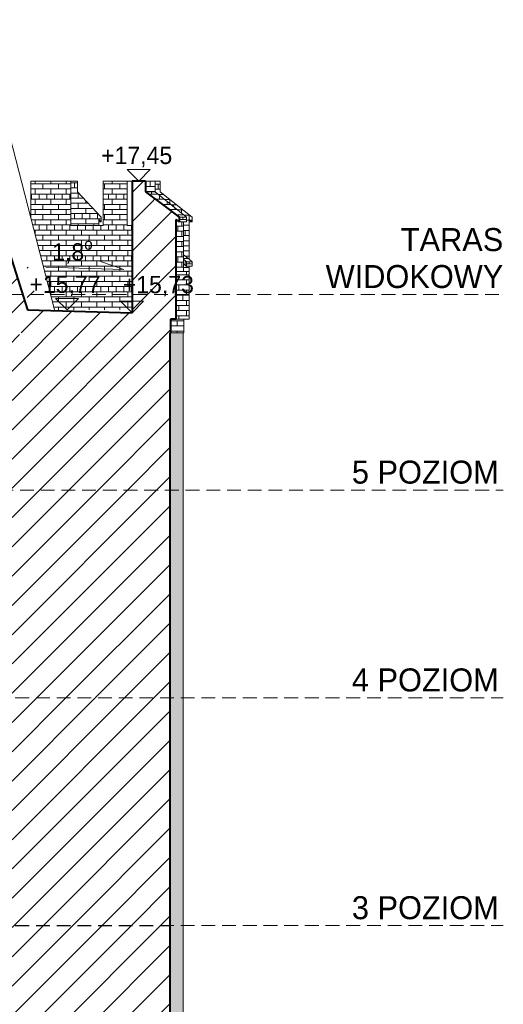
# Model space of a CAD drawing. Header units: millimetres. Extents: x 16408 to 39505, y -6861 to 26364.
# Tile 84 of 85: x 32630 to 38942, y 6712 to 19550. Entities that reach past the tile are written whole.
import ezdxf

# ---------------------------------------------------------------- set-up
doc = ezdxf.new("R2010")
doc.units = ezdxf.units.MM
doc.header["$MEASUREMENT"] = 0
doc.linetypes.add('Przerywana gęsta', pattern=[270, 180, -90])
doc.linetypes.add('Wipeout_Contour', pattern=[1000, 0, -1000])
for name, color, linetype, lineweight in [('0_Nr_pióra__1', 7, 'Continuous', 13), ('0_Nr_pióra__103', 7, 'Continuous', 5), ('0_Nr_pióra__27', 7, 'Continuous', 40), ('0_Nr_pióra__7', 7, 'Continuous', 20), ('0_Nr_pióra__90', 7, 'Continuous', 13), ('inw_schody zewnętrzne_Nr_pióra__1', 7, 'Continuous', 13), ('inw_schody zewnętrzne_Nr_pióra__27', 7, 'Continuous', 40), ('inw_schody zewnętrzne_Nr_pióra__87', 7, 'Continuous', 13), ('inw_ściany zewnętrzne_Nr_pióra__87', 7, 'Continuous', 13)]:
    doc.layers.add(name, color=color, linetype=linetype, lineweight=lineweight)
doc.layers.add('0_Nr_pióra__102', color=7, linetype='Continuous', lineweight=5, true_color=0xcccccc)
doc.layers.add('inw_ściany zewnętrzne_Nr_pióra__61', color=7, linetype='Continuous', lineweight=13, true_color=0x6a6a6a)
doc.layers.add('inw_schody zewnętrzne', color=7, linetype='Continuous')
doc.styles.add('STYL_AUTOMATYCZNY_1', font='txt')
pattern_1 = [(45, (0, 0), (-190.9188, 190.9188), [])]

# ---------------------------------------------------------------- blocks, each defined once
blk = doc.blocks.new('Wymiary_7_4', base_point=(33249, 15766))
at = {"layer": '0_Nr_pióra__1', "color": 7, "linetype": 'Continuous', "lineweight": 13}
for p, q in [((33249, 15766), (33099, 15916)), ((33099, 15916), (33399, 15916)), ((33399, 15916), (33249, 15766))]:
    blk.add_line(p, q, dxfattribs=at)
at = {"layer": '0_Nr_pióra__1', "color": 7, "lineweight": 13, "insert": (32757, 15946), "char_height": 225, "attachment_point": 7, "style": 'STYL_AUTOMATYCZNY_1'}
blk.add_mtext('\\A1;{\\pql;\\fCentury Gothic|b0|i0|c238|p34;+15,77}', dxfattribs=at)
blk = doc.blocks.new('Wymiary_14_4', base_point=(34184, 17446))
at = {"layer": '0_Nr_pióra__1', "color": 7, "linetype": 'Continuous', "lineweight": 13}
for p, q in [((34184, 17446), (34034, 17596)), ((34034, 17596), (34334, 17596)), ((34334, 17596), (34184, 17446))]:
    blk.add_line(p, q, dxfattribs=at)
at = {"layer": '0_Nr_pióra__1', "color": 7, "lineweight": 13, "insert": (33692, 17626), "char_height": 225, "attachment_point": 7, "style": 'STYL_AUTOMATYCZNY_1'}
blk.add_mtext('\\A1;{\\pql;\\fCentury Gothic|b0|i0|c238|p34;+17,45}', dxfattribs=at)
blk = doc.blocks.new('Wymiary_22_4', base_point=(34096, 15728))
at = {"layer": '0_Nr_pióra__1', "color": 7, "linetype": 'Continuous', "lineweight": 13}
for p, q in [((34096, 15728), (33946, 15878)), ((33946, 15878), (34246, 15878)), ((34246, 15878), (34096, 15728))]:
    blk.add_line(p, q, dxfattribs=at)
at = {"layer": '0_Nr_pióra__1', "color": 7, "lineweight": 13, "insert": (33975, 15942), "char_height": 225, "attachment_point": 7, "style": 'STYL_AUTOMATYCZNY_1'}
blk.add_mtext('\\A1;{\\pql;\\fCentury Gothic|b0|i0|c238|p34;+15,73}', dxfattribs=at)

msp = doc.modelspace()

# ---------------------------------------------------------------- hatches: boundary and pattern name
at = {"layer": '0_Nr_pióra__102', "linetype": 'Continuous', "lineweight": 5, "true_color": 0xcccccc}
h = msp.add_hatch(dxfattribs=at)
h.set_pattern_fill('Cegła___wiązanie_pospoli_00', color=254, style=0, pattern_type=2)
h.set_pattern_definition([(0, (33436.6, 16606.43), (0, 67), []), (90, (33436.6, 16606.43), (-201, 0), [67, -67]), (90, (33537.1, 16673.43), (-201, 0), [67, -201, 67, -67]), (90, (33486.85, 16807.43), (-100.5, 0), [67, -335])])
h.paths.add_polyline_path([(32777, 16960), (33086, 15766), (33163, 15766), (33707, 15766), (34096, 15766), (34096, 16266), (34096, 16266), (34096, 16866), (34096, 17446), (33720, 17446), (33720, 16866), (33296, 16866), (33296, 17446), (33230, 17446), (33091, 17446), (32944, 17446), (32777, 17446)])
h = msp.add_hatch(dxfattribs=at)
h.set_pattern_fill('Cegła___wiązanie_pospoli_00', color=254, style=0, pattern_type=2)
h.set_pattern_definition([(0, (33495.12, 17156.43), (0, 67), []), (90, (33495.12, 17156.43), (-201, 0), [67, -67]), (90, (33595.62, 17223.43), (-201, 0), [67, -201, 67, -67]), (90, (33545.37, 17357.43), (-100.5, 0), [67, -335])])
h.paths.add_polyline_path([(33296, 17446), (33296, 16866), (33436, 16866), (33556, 16866), (33665, 16866), (33665, 16946), (33694, 16915), (33694, 16975), (33385, 17306), (33385, 17446)])
h = msp.add_hatch(dxfattribs=at)
h.set_pattern_fill('Cegła___wiązanie_pospoli_00', color=254, style=0, pattern_type=2)
h.set_pattern_definition([(0, (34333.865, 17376.43), (0, 67), []), (90, (34333.87, 17376.43), (-201, 0), [67, -67]), (90, (34434.37, 17443.43), (-201, 0), [67, -201, 67, -67]), (90, (34384.12, 17577.43), (-100.5, 0), [67, -335])])
h.paths.add_polyline_path([(34396, 17306), (34396, 17446), (34351, 17446), (34298, 17446), (34272, 17446), (34272, 17306), (34298, 17306), (34351, 17306)])
h = msp.add_hatch(dxfattribs=at)
h.set_pattern_fill('Cegła___wiązanie_pospoli_00', color=254, style=0, pattern_type=2)
h.set_pattern_definition([(0, (34639.15, 16936.33), (0, 67), []), (90, (34639.15, 16936.33), (-201, 0), [67, -67]), (90, (34739.65, 17003.33), (-201, 0), [67, -201, 67, -67]), (90, (34689.4, 17137.33), (-100.5, 0), [67, -335])])
h.paths.add_polyline_path([(34843, 16946), (34882, 16915), (34882, 16975), (34463, 17306), (34463, 17446), (34396, 17446), (34396, 17306), (34808, 16975), (34808, 16915), (34770, 16915), (34770, 16484), (34843, 16426)])
h = msp.add_hatch(dxfattribs=at)
h.set_pattern_fill('Cegła___wiązanie_pospoli_00', color=254, style=0, pattern_type=2)
h.set_pattern_definition([(0, (34553.085, 17140.94), (0, 67), []), (90, (34553.08, 17140.94), (-201, 0), [67, -67]), (90, (34653.58, 17207.94), (-201, 0), [67, -201, 67, -67]), (90, (34603.33, 17341.94), (-100.5, 0), [67, -335])])
h.paths.add_polyline_path([(34808, 16975), (34396, 17306), (34351, 17306), (34298, 17306), (34564, 17087), (34711, 16975), (34758, 16975)])
h = msp.add_hatch(dxfattribs=at)
h.set_pattern_fill('Cegła___wiązanie_pospoli_00', color=254, style=0, pattern_type=2)
h.set_pattern_definition([(0, (34759.45, 16945.45), (0, 67), []), (90, (34759.45, 16945.45), (-201, 0), [67, -67]), (90, (34859.95, 17012.45), (-201, 0), [67, -201, 67, -67]), (90, (34809.7, 17146.45), (-100.5, 0), [67, -335])])
h.paths.add_polyline_path([(34808, 16915), (34808, 16975), (34758, 16975), (34711, 16975), (34711, 16915), (34758, 16915)])
h = msp.add_hatch(dxfattribs=at)
h.set_pattern_fill('Cegła___wiązanie_pospoli_00', color=254, style=0, pattern_type=2)
h.set_pattern_definition([(0, (34744.947, 16590.94), (0, 67), []), (90, (34744.95, 16590.94), (-201, 0), [67, -67]), (90, (34845.45, 16657.94), (-201, 0), [67, -201, 67, -67]), (90, (34795.2, 16791.94), (-100.5, 0), [67, -335])])
h.paths.add_polyline_path([(34670, 16266), (34770, 16266), (34770, 16915), (34670, 16915)])
h = msp.add_hatch(dxfattribs=at)
h.set_pattern_fill('Cegła___wiązanie_pospoli_00', color=254, style=0, pattern_type=2)
h.set_pattern_definition([(0, (34862.6, 16930.924), (0, 67), []), (90, (34862.6, 16930.92), (-201, 0), [67, -67]), (90, (34963.1, 16997.92), (-201, 0), [67, -201, 67, -67]), (90, (34912.85, 17131.92), (-100.5, 0), [67, -335])])
h.paths.add_polyline_path([(34843, 16946), (34843, 16919), (34848, 16915), (34871, 16915), (34882, 16915)])
h = msp.add_hatch(dxfattribs=at)
h.set_pattern_fill('Cegła___wiązanie_pospoli_00', color=254, style=0, pattern_type=2)
h.set_pattern_definition([(0, (34823.17, 16437.776), (0, 67), []), (90, (34823.17, 16437.78), (-201, 0), [67, -67]), (90, (34923.67, 16504.78), (-201, 0), [67, -201, 67, -67]), (90, (34873.42, 16638.78), (-100.5, 0), [67, -335])])
h.paths.add_polyline_path([(34770, 16427), (34808, 16395), (34829, 16395), (34859, 16395), (34877, 16395), (34770, 16480)])
h = msp.add_hatch(dxfattribs=at)
h.set_pattern_fill('Cegła___wiązanie_pospoli_00', color=254, style=0, pattern_type=2)
h.set_pattern_definition([(0, (34789.03, 16347.94), (0, 67), []), (90, (34789.03, 16347.94), (-201, 0), [67, -67]), (90, (34889.53, 16414.94), (-201, 0), [67, -201, 67, -67]), (90, (34839.28, 16548.94), (-100.5, 0), [67, -335])])
h.paths.add_polyline_path([(34770, 16427), (34770, 16269), (34770, 16269), (34770, 16366), (34808, 16335), (34808, 16395)])
h = msp.add_hatch(dxfattribs=at)
h.set_pattern_fill('Cegła___wiązanie_pospoli_00', color=254, style=0, pattern_type=2)
h.set_pattern_definition([(0, (34803.69, 16317.84), (0, 67), []), (90, (34803.7, 16317.84), (-201, 0), [67, -67]), (90, (34904.2, 16384.84), (-201, 0), [67, -201, 67, -67]), (90, (34853.94, 16518.84), (-100.5, 0), [67, -335])])
h.paths.add_polyline_path([(34770, 16366), (34770, 16269), (34790, 16269), (34820, 16269), (34838, 16269), (34838, 16335), (34829, 16335), (34808, 16335)])
h = msp.add_hatch(dxfattribs=at)
h.set_pattern_fill('Cegła___wiązanie_pospoli_00', color=254, style=0, pattern_type=2)
h.set_pattern_definition([(0, (34842.58, 16365.45), (0, 67), []), (90, (34842.58, 16365.45), (-201, 0), [67, -67]), (90, (34943.08, 16432.45), (-201, 0), [67, -201, 67, -67]), (90, (34892.83, 16566.45), (-100.5, 0), [67, -335])])
h.paths.add_polyline_path([(34808, 16395), (34808, 16335), (34829, 16335), (34838, 16335), (34843, 16335), (34843, 16335), (34859, 16335), (34877, 16335), (34877, 16395), (34859, 16395), (34829, 16395)])
h = msp.add_hatch(dxfattribs=at)
h.set_pattern_fill('Cegła___wiązanie_pospoli_00', color=254, style=0, pattern_type=2)
h.set_pattern_definition([(0, (34807.41, 16091.43), (0, 67), []), (90, (34807.4, 16091.43), (-201, 0), [67, -67]), (90, (34907.9, 16158.43), (-201, 0), [67, -201, 67, -67]), (90, (34857.66, 16292.43), (-100.5, 0), [67, -335])])
h.paths.add_polyline_path([(34670, 16266), (34670, 15646), (34843, 15646), (34843, 16266)])
h = msp.add_hatch(dxfattribs=at)
h.set_pattern_fill('Cegła___wiązanie_pospoli_00', color=254, style=0, pattern_type=2)
h.set_pattern_definition([(0, (34685.927, 15556.43), (0, 67), []), (90, (34685.93, 15556.43), (-201, 0), [67, -67]), (90, (34786.43, 15623.43), (-201, 0), [67, -201, 67, -67]), (90, (34736.18, 15757.43), (-100.5, 0), [67, -335])])
h.paths.add_polyline_path([(34772, 15466), (34772, 15646), (34772, 15646), (34728, 15646), (34674, 15646), (34673, 15646), (34600, 15646), (34600, 15466), (34606, 15466), (34660, 15466), (34703, 15466), (34736, 15466), (34759, 15466)])
h = msp.add_hatch(dxfattribs=at)
h.set_pattern_fill('Cegła___wiązanie_pospoli_00', color=254, style=0, pattern_type=2)
h.set_pattern_definition([(0, (34726.96, 14441.43), (0, 67), []), (90, (34726.96, 14441.43), (-201, 0), [67, -67]), (90, (34827.46, 14508.43), (-201, 0), [67, -201, 67, -67]), (90, (34777.21, 14642.43), (-100.5, 0), [67, -335])])
h.paths.add_polyline_path([(34589, 3836), (34589, 136), (34761, 136), (34761, 3836), (34763, 3836), (34763, 4856), (34763, 7736), (34763, 10706), (34763, 13416), (34763, 15466), (34759, 15466), (34745, 15466), (34709, 15466), (34703, 15466), (34660, 15466), (34606, 15466), (34600, 15466), (34590, 15466), (34590, 13416), (34590, 10706), (34590, 7736), (34590, 4856), (34590, 3836)])

# ---------------------------------------------------------------- linework, layer by layer
at = {"layer": '0_Nr_pióra__90', "color": 7, "linetype": 'Continuous', "lineweight": 13}
msp.add_line((34842, 15646), (34844, 15646), dxfattribs=at)
at = {"layer": 'inw_schody zewnętrzne_Nr_pióra__87', "color": 7, "linetype": 'Continuous', "lineweight": 13}
for p, q in [((33091, 17446), (32944, 17446)), ((33230, 17446), (33091, 17446)), ((33296, 17446), (33230, 17446)), ((33385, 17446), (33296, 17446)), ((33296, 17446), (33296, 16866)), ((33385, 17306), (33385, 17446)), ((33828, 17446), (33720, 17446)), ((33918, 17446), (33828, 17446)), ((33436, 16866), (33296, 16866)), ((33556, 16866), (33436, 16866)), ((34763, 10706), (34763, 13416)), ((34763, 7736), (34763, 10706)), ((34763, 4856), (34763, 7736))]:
    msp.add_line(p, q, dxfattribs=at)
at = {"layer": 'inw_ściany zewnętrzne_Nr_pióra__87', "color": 7, "linetype": 'Continuous', "lineweight": 13, "flags": 128}
msp.add_lwpolyline([(32971, 16325), (33991, 16293), (33683, 16399)], dxfattribs=at)

# ---------------------------------------------------------------- texts
at = {"layer": '0_Nr_pióra__7', "color": 7, "linetype": 'Continuous', "lineweight": 20, "insert": (38941, 16047), "char_height": 300, "attachment_point": 9, "line_spacing_factor": 0.963147, "style": 'STYL_AUTOMATYCZNY_1'}
msp.add_mtext('\\A1;{\\pqr;\\fCentury Gothic|b0|i0|c238|p34;TARAS \\P\\pqr;\\fCentury Gothic|b0|i0|c238|p34;WIDOKOWY}', dxfattribs=at)
at = {"layer": '0_Nr_pióra__7', "color": 7, "linetype": 'Continuous', "lineweight": 20, "char_height": 300, "attachment_point": 8, "style": 'STYL_AUTOMATYCZNY_1'}
for s, insert in [('\\A1;{\\pqc;\\fCentury Gothic|b0|i0|c238|p34;5\\fCentury Gothic|b0|i0|c238|p34; POZIOM}', (37924, 13497)), ('\\A1;{\\pqc;\\fCentury Gothic|b0|i0|c238|p34;4\\fCentury Gothic|b0|i0|c238|p34; POZIOM}', (37924, 10787)), ('\\A1;{\\pqc;\\fCentury Gothic|b0|i0|c238|p34;3\\fCentury Gothic|b0|i0|c238|p34; POZIOM}', (37924, 7817))]:
    msp.add_mtext(s, dxfattribs=dict(at, insert=insert))

# ---------------------------------------------------------------- next in the draw order: wipeouts: each hides what was drawn before it
at = {"color": 254, "linetype": 'Wipeout_Contour', "lineweight": 0, "ltscale": 152377.695524}
msp.add_wipeout([(34772, 15646), (34772, 15466), (34774, 15466), (34774, 15646)], dxfattribs=at)
at = {"color": 254, "linetype": 'Wipeout_Contour', "lineweight": 0, "ltscale": 152568.537541}
msp.add_wipeout([(34034, 16866), (34096, 16866), (34096, 17446), (34034, 17446)], dxfattribs=at).dxf.layer = 'inw_schody zewnętrzne'
at = {"color": 254, "linetype": 'Wipeout_Contour', "lineweight": 0, "ltscale": 115368.202496}
msp.add_wipeout([(34298, 17306), (34272, 17306), (34564, 17087)], dxfattribs=at).dxf.layer = 'inw_schody zewnętrzne'
at = {"color": 254, "linetype": 'Wipeout_Contour', "lineweight": 0, "ltscale": 113067.337109}
msp.add_wipeout([(33694, 16915), (33665, 16946), (33665, 16915)], dxfattribs=at).dxf.layer = 'inw_schody zewnętrzne'
at = {"color": 254, "linetype": 'Wipeout_Contour', "lineweight": 0, "ltscale": 155025.605824}
msp.add_wipeout([(34843, 16946), (34843, 16946), (34882, 16915), (34882, 16915)], dxfattribs=at).dxf.layer = 'inw_schody zewnętrzne'
at = {"color": 254, "linetype": 'Wipeout_Contour', "lineweight": 0, "ltscale": 153513.235428}
msp.add_wipeout([(34839, 15916), (34844, 15916), (34844, 16266), (34839, 16266)], dxfattribs=at).dxf.layer = 'inw_schody zewnętrzne'
at = {"color": 254, "linetype": 'Wipeout_Contour', "lineweight": 0, "ltscale": 409846.936882}
msp.add_wipeout([(32757, 7736), (32532, 7736), (32532, 4856), (32757, 4856), (33163, 4856), (33707, 4856), (34481, 4856), (34590, 4856), (34590, 7736), (34481, 7736), (33707, 7736), (33163, 7736)], dxfattribs=at).dxf.layer = 'inw_schody zewnętrzne'

# ---------------------------------------------------------------- next in the draw order: hatches: boundary and pattern name
at = {"layer": 'inw_schody zewnętrzne_Nr_pióra__1', "linetype": 'Continuous', "lineweight": 13}
h = msp.add_hatch(dxfattribs=at)
h.set_pattern_fill('Bloczki_ceramiczne_0004', style=0, pattern_type=2)
h.set_pattern_definition(pattern_1)
h.paths.add_polyline_path([(32757, 7736), (32532, 7736), (32532, 4856), (32757, 4856), (33163, 4856), (33707, 4856), (34481, 4856), (34590, 4856), (34590, 7736), (34481, 7736), (33707, 7736), (33163, 7736)])

# ---------------------------------------------------------------- next in the draw order: linework, layer by layer
at = {"layer": '0_Nr_pióra__90', "color": 7, "linetype": 'Continuous', "lineweight": 13}
for p, q in [((34844, 15646), (34844, 15926)), ((34772, 15646), (34806, 15646)), ((34774, 15466), (34774, 15646)), ((34806, 15646), (34829, 15646)), ((34829, 15646), (34842, 15646)), ((34703, 15466), (34736, 15466)), ((34736, 15466), (34759, 15466)), ((34759, 15466), (34772, 15466)), ((34772, 15466), (34774, 15466))]:
    msp.add_line(p, q, dxfattribs=at)
at = {"layer": 'inw_schody zewnętrzne_Nr_pióra__87', "color": 7, "linetype": 'Continuous', "lineweight": 13}
for p, q in [((33720, 17446), (33720, 16866)), ((33998, 17446), (33918, 17446)), ((33694, 16975), (33385, 17306)), ((33694, 16915), (33694, 16975)), ((33668, 16866), (33556, 16866)), ((33665, 16866), (33665, 16946)), ((33665, 16946), (33694, 16915)), ((33694, 16915), (33665, 16915)), ((33720, 16866), (33668, 16866)), ((34763, 13416), (34763, 15466))]:
    msp.add_line(p, q, dxfattribs=at)

# ---------------------------------------------------------------- next in the draw order: texts
at = {"layer": '0_Nr_pióra__7', "color": 7, "linetype": 'Continuous', "lineweight": 20, "insert": (33318, 16344), "char_height": 225, "attachment_point": 8, "style": 'STYL_AUTOMATYCZNY_1'}
msp.add_mtext('\\A1;{\\pqc;\\fCentury Gothic|b0|i0|c238|p34;1,8\\fCentury Gothic|b0|i0|c238|p34;\\A1{\\H.66x;\\So^  ;}}', dxfattribs=at)

# ---------------------------------------------------------------- next in the draw order: wipeouts: each hides what was drawn before it
at = {"color": 254, "linetype": 'Wipeout_Contour', "lineweight": 0, "ltscale": 116201.880021}
msp.add_wipeout([(34848, 16915), (34843, 16919), (34843, 16915)], dxfattribs=at).dxf.layer = 'inw_schody zewnętrzne'
at = {"color": 254, "linetype": 'Wipeout_Contour', "lineweight": 0, "ltscale": 153862.39524}
msp.add_wipeout([(34838, 16269), (34843, 16269), (34843, 16335), (34838, 16335)], dxfattribs=at).dxf.layer = 'inw_schody zewnętrzne'

# ---------------------------------------------------------------- next in the draw order: linework, layer by layer
at = {"layer": 'inw_schody zewnętrzne_Nr_pióra__87', "color": 7, "linetype": 'Continuous', "lineweight": 13}
for p, q in [((34808, 16915), (34808, 16975)), ((34882, 16915), (34882, 16975)), ((34843, 16946), (34882, 16915)), ((34848, 16915), (34843, 16915)), ((34871, 16915), (34848, 16915)), ((34882, 16915), (34871, 16915))]:
    msp.add_line(p, q, dxfattribs=at)

# ---------------------------------------------------------------- next in the draw order: wipeouts: each hides what was drawn before it
at = {"color": 254, "linetype": 'Wipeout_Contour', "lineweight": 0, "ltscale": 154111.538214}
msp.add_wipeout([(34877, 16395), (34877, 16335), (34882, 16335), (34882, 16395)], dxfattribs=at).dxf.layer = 'inw_schody zewnętrzne'
at = {"color": 254, "linetype": 'Wipeout_Contour', "lineweight": 0, "ltscale": 417756.74141}
msp.add_wipeout([(32757, 10706), (32532, 10706), (32532, 7736), (32757, 7736), (33163, 7736), (33707, 7736), (34481, 7736), (34590, 7736), (34590, 10706), (34481, 10706), (33707, 10706), (33163, 10706)], dxfattribs=at).dxf.layer = 'inw_schody zewnętrzne'

# ---------------------------------------------------------------- next in the draw order: hatches: boundary and pattern name
at = {"layer": 'inw_schody zewnętrzne_Nr_pióra__1', "linetype": 'Continuous', "lineweight": 13}
h = msp.add_hatch(dxfattribs=at)
h.set_pattern_fill('Bloczki_ceramiczne_0004', style=0, pattern_type=2)
h.set_pattern_definition(pattern_1)
h.paths.add_polyline_path([(32757, 10706), (32532, 10706), (32532, 7736), (32757, 7736), (33163, 7736), (33707, 7736), (34481, 7736), (34590, 7736), (34590, 10706), (34481, 10706), (33707, 10706), (33163, 10706)])

# ---------------------------------------------------------------- next in the draw order: linework, layer by layer
at = {"layer": 'inw_schody zewnętrzne_Nr_pióra__27', "color": 7, "linetype": 'Continuous', "lineweight": 40}
msp.add_line((34590, 7736), (34590, 4856), dxfattribs=at)
at = {"layer": 'inw_ściany zewnętrzne_Nr_pióra__61', "color": 251, "linetype": 'Przerywana gęsta', "lineweight": 13, "true_color": 0x6a6a6a, "flags": 128}
msp.add_lwpolyline([(29603, 7737), (38941, 7737)], dxfattribs=at)

# ---------------------------------------------------------------- next in the draw order: wipeouts: each hides what was drawn before it
at = {"color": 254, "linetype": 'Wipeout_Contour', "lineweight": 0, "ltscale": 154038.071589}
msp.add_wipeout([(34770, 16484), (34770, 16480), (34877, 16395), (34882, 16395)], dxfattribs=at).dxf.layer = 'inw_schody zewnętrzne'

# ---------------------------------------------------------------- next in the draw order: linework, layer by layer
at = {"layer": 'inw_schody zewnętrzne_Nr_pióra__87', "color": 7, "linetype": 'Continuous', "lineweight": 13}
for q in [(34843, 16946), (34770, 16484)]:
    msp.add_line((34843, 16426), q, dxfattribs=at)

# ---------------------------------------------------------------- next in the draw order: wipeouts: each hides what was drawn before it
at = {"color": 254, "linetype": 'Wipeout_Contour', "lineweight": 0, "ltscale": 269095.408908}
msp.add_wipeout([(34770, 16266), (34843, 16266), (34843, 16335), (34843, 16335), (34843, 16269), (34841, 16269), (34770, 16269)], dxfattribs=at).dxf.layer = 'inw_schody zewnętrzne'
at = {"color": 254, "linetype": 'Wipeout_Contour', "lineweight": 0, "ltscale": 427980.543475}
msp.add_wipeout([(32757, 13416), (32532, 13416), (32532, 10706), (32757, 10706), (33163, 10706), (33707, 10706), (34481, 10706), (34590, 10706), (34590, 13416), (34481, 13416), (33707, 13416), (33163, 13416)], dxfattribs=at).dxf.layer = 'inw_schody zewnętrzne'

# ---------------------------------------------------------------- next in the draw order: hatches: boundary and pattern name
at = {"layer": 'inw_schody zewnętrzne_Nr_pióra__1', "linetype": 'Continuous', "lineweight": 13}
h = msp.add_hatch(dxfattribs=at)
h.set_pattern_fill('Bloczki_ceramiczne_0004', style=0, pattern_type=2)
h.set_pattern_definition(pattern_1)
h.paths.add_polyline_path([(32757, 13416), (32532, 13416), (32532, 10706), (32757, 10706), (33163, 10706), (33707, 10706), (34481, 10706), (34590, 10706), (34590, 13416), (34481, 13416), (33707, 13416), (33163, 13416)])

# ---------------------------------------------------------------- next in the draw order: linework, layer by layer
at = {"layer": 'inw_schody zewnętrzne_Nr_pióra__27', "color": 7, "linetype": 'Continuous', "lineweight": 40}
msp.add_line((34590, 10706), (34590, 7736), dxfattribs=at)
at = {"layer": 'inw_schody zewnętrzne_Nr_pióra__87', "color": 7, "linetype": 'Continuous', "lineweight": 13}
for p, q in [((34808, 16395), (34770, 16427)), ((34770, 16269), (34770, 16427)), ((34770, 16269), (34770, 16366)), ((34770, 16366), (34808, 16335)), ((34808, 16335), (34808, 16395)), ((34808, 16395), (34829, 16395)), ((34808, 16335), (34829, 16335)), ((34829, 16395), (34859, 16395)), ((34829, 16335), (34859, 16335)), ((34882, 16395), (34843, 16426)), ((34843, 16269), (34843, 16335)), ((34843, 16266), (34843, 16335)), ((34859, 16395), (34877, 16395)), ((34859, 16335), (34877, 16335)), ((34877, 16395), (34882, 16395)), ((34877, 16335), (34882, 16335)), ((34882, 16335), (34882, 16395)), ((34753, 16266), (34793, 16266)), ((34770, 16269), (34790, 16269)), ((34770, 16269), (34770, 16269)), ((34770, 16266), (34770, 16269)), ((34790, 16269), (34820, 16269)), ((34793, 16266), (34822, 16266)), ((34820, 16269), (34838, 16269)), ((34822, 16266), (34839, 16266)), ((34838, 16269), (34843, 16269)), ((34839, 16266), (34844, 16266)), ((34844, 15916), (34844, 16266))]:
    msp.add_line(p, q, dxfattribs=at)
at = {"layer": 'inw_ściany zewnętrzne_Nr_pióra__61', "color": 251, "linetype": 'Przerywana gęsta', "lineweight": 13, "true_color": 0x6a6a6a, "flags": 128}
msp.add_lwpolyline([(29603, 10706), (38941, 10706)], dxfattribs=at)

# ---------------------------------------------------------------- next in the draw order: wipeouts: each hides what was drawn before it
at = {"color": 254, "linetype": 'Wipeout_Contour', "lineweight": 0, "ltscale": 628212.06417}
msp.add_wipeout([(32757, 15766), (32532, 15144), (32532, 13416), (32757, 13416), (33163, 13416), (33707, 13416), (34481, 13416), (34590, 13416), (34590, 15466), (34600, 15466), (34600, 15646), (34590, 15649), (34590, 15766), (34481, 15766), (34096, 15766), (34096, 15728), (32880, 15766)], dxfattribs=at).dxf.layer = 'inw_schody zewnętrzne'

# ---------------------------------------------------------------- next in the draw order: hatches: boundary and pattern name
at = {"layer": 'inw_schody zewnętrzne_Nr_pióra__1', "linetype": 'Continuous', "lineweight": 13}
h = msp.add_hatch(dxfattribs=at)
h.set_pattern_fill('Bloczki_ceramiczne_0004', style=0, pattern_type=2)
h.set_pattern_definition(pattern_1)
h.paths.add_polyline_path([(32757, 15766), (32532, 15144), (32532, 13416), (32757, 13416), (33163, 13416), (33707, 13416), (34481, 13416), (34590, 13416), (34590, 15466), (34600, 15466), (34600, 15646), (34590, 15649), (34590, 15766), (34481, 15766), (34096, 15766), (34096, 15728), (32880, 15766)])

# ---------------------------------------------------------------- next in the draw order: linework, layer by layer
at = {"layer": '0_Nr_pióra__103', "color": 7, "linetype": 'Continuous', "lineweight": 5}
msp.add_line((34600, 15466), (34590, 15466), dxfattribs=at)
at = {"layer": '0_Nr_pióra__90', "color": 7, "linetype": 'Continuous', "lineweight": 13}
for p, q in [((34600, 15466), (34606, 15466)), ((34606, 15466), (34660, 15466)), ((34660, 15466), (34703, 15466))]:
    msp.add_line(p, q, dxfattribs=at)
at = {"layer": 'inw_schody zewnętrzne_Nr_pióra__27', "color": 7, "linetype": 'Continuous', "lineweight": 40}
for p, q in [((34590, 15466), (34590, 13416)), ((34590, 13416), (34590, 10706))]:
    msp.add_line(p, q, dxfattribs=at)
at = {"layer": 'inw_ściany zewnętrzne_Nr_pióra__61', "color": 251, "linetype": 'Przerywana gęsta', "lineweight": 13, "true_color": 0x6a6a6a, "flags": 128}
msp.add_lwpolyline([(29396, 13416), (38941, 13416)], dxfattribs=at)

# ---------------------------------------------------------------- next in the draw order: wipeouts: each hides what was drawn before it
at = {"color": 254, "linetype": 'Wipeout_Contour', "lineweight": 0, "ltscale": 257275.211859}
msp.add_wipeout([(30808, 20512), (32532, 15144), (32728, 15766), (31148, 20692), (31044, 21112), (29926, 21112), (30179, 20512)], dxfattribs=at).dxf.layer = 'inw_schody zewnętrzne'
at = {"color": 254, "linetype": 'Wipeout_Contour', "lineweight": 0, "ltscale": 227638.213305}
msp.add_wipeout([(34332, 16266), (34096, 16266), (34096, 15766), (34600, 15646), (34669, 15646), (34669, 16266)], dxfattribs=at).dxf.layer = 'inw_schody zewnętrzne'

# ---------------------------------------------------------------- next in the draw order: hatches: boundary and pattern name
at = {"layer": 'inw_schody zewnętrzne_Nr_pióra__1', "linetype": 'Continuous', "lineweight": 13}
h = msp.add_hatch(dxfattribs=at)
h.set_pattern_fill('Bloczki_ceramiczne_0004', style=0, pattern_type=2)
h.set_pattern_definition(pattern_1)
h.paths.add_polyline_path([(30808, 20512), (32532, 15144), (32728, 15766), (31148, 20692), (31044, 21112), (29926, 21112), (30179, 20512)])
h = msp.add_hatch(dxfattribs=at)
h.set_pattern_fill('Bloczki_ceramiczne_0004', style=0, pattern_type=2)
h.set_pattern_definition(pattern_1)
h.paths.add_polyline_path([(34332, 16266), (34096, 16266), (34096, 15766), (34600, 15646), (34669, 15646), (34669, 16266)])

# ---------------------------------------------------------------- next in the draw order: linework, layer by layer
at = {"layer": '0_Nr_pióra__27', "color": 7, "linetype": 'Continuous', "lineweight": 40}
for p, q in [((34669, 15926), (34669, 15646)), ((34600, 15646), (34600, 15466)), ((34673, 15646), (34600, 15646))]:
    msp.add_line(p, q, dxfattribs=at)
at = {"layer": '0_Nr_pióra__90', "color": 7, "linetype": 'Continuous', "lineweight": 13}
for p, q in [((34673, 15646), (34674, 15646)), ((34674, 15646), (34728, 15646)), ((34728, 15646), (34772, 15646))]:
    msp.add_line(p, q, dxfattribs=at)
at = {"layer": 'inw_schody zewnętrzne_Nr_pióra__87', "color": 7, "linetype": 'Continuous', "lineweight": 13}
for p, q in [((32777, 17446), (32777, 16960)), ((32944, 17446), (32777, 17446))]:
    msp.add_line(p, q, dxfattribs=at)

# ---------------------------------------------------------------- next in the draw order: block references
at = {"color": 7, "linetype": 'Continuous', "lineweight": 13}
msp.add_blockref('Wymiary_22_4', (34096, 15728), dxfattribs=at)

# ---------------------------------------------------------------- next in the draw order: wipeouts: each hides what was drawn before it
at = {"color": 254, "linetype": 'Wipeout_Contour', "lineweight": 0, "ltscale": 344911.9663}
msp.add_wipeout([(34096, 17446), (34096, 16266), (34564, 16266), (34670, 16266), (34670, 16946), (34564, 17027), (34272, 17246), (34272, 17306), (34272, 17446)], dxfattribs=at).dxf.layer = 'inw_schody zewnętrzne'
at = {"color": 254, "linetype": 'Wipeout_Contour', "lineweight": 0, "ltscale": 109387.890691}
msp.add_wipeout([(32728, 16373), (32728, 15766), (32880, 15766)], dxfattribs=at).dxf.layer = 'inw_schody zewnętrzne'

# ---------------------------------------------------------------- next in the draw order: hatches: boundary and pattern name
at = {"layer": 'inw_schody zewnętrzne_Nr_pióra__1', "linetype": 'Continuous', "lineweight": 13}
h = msp.add_hatch(dxfattribs=at)
h.set_pattern_fill('Bloczki_ceramiczne_0004', style=0, pattern_type=2)
h.set_pattern_definition(pattern_1)
h.paths.add_polyline_path([(34096, 17446), (34096, 16266), (34564, 16266), (34670, 16266), (34670, 16946), (34564, 17027), (34272, 17246), (34272, 17306), (34272, 17446)])
h = msp.add_hatch(dxfattribs=at)
h.set_pattern_fill('Bloczki_ceramiczne_0004', style=0, pattern_type=2)
h.set_pattern_definition(pattern_1)
h.paths.add_polyline_path([(32728, 16373), (32728, 15766), (32880, 15766)])

# ---------------------------------------------------------------- next in the draw order: linework, layer by layer
at = {"layer": 'inw_schody zewnętrzne_Nr_pióra__1', "color": 7, "linetype": 'Continuous', "lineweight": 13}
for p, q in [((34096, 16266), (34096, 16266)), ((34670, 16266), (34669, 16266))]:
    msp.add_line(p, q, dxfattribs=at)
at = {"layer": 'inw_schody zewnętrzne_Nr_pióra__27', "color": 7, "linetype": 'Continuous', "lineweight": 40}
for p, q in [((31044, 21112), (32730, 15766)), ((34096, 17446), (34096, 16266)), ((34272, 17446), (34096, 17446)), ((34096, 16266), (34096, 15728)), ((34669, 16266), (34669, 15916))]:
    msp.add_line(p, q, dxfattribs=at)
at = {"layer": 'inw_schody zewnętrzne_Nr_pióra__27', "color": 7, "linetype": 'Continuous', "lineweight": 40, "flags": 128}
msp.add_lwpolyline([(32730, 15766), (34096, 15728)], dxfattribs=at)
at = {"layer": 'inw_schody zewnętrzne_Nr_pióra__87', "color": 7, "linetype": 'Continuous', "lineweight": 13}
for p, q in [((33086, 15766), (30503, 25750)), ((34034, 17446), (33998, 17446)), ((34096, 17446), (34034, 17446)), ((34034, 17446), (34034, 16866)), ((34272, 17446), (34298, 17446)), ((34298, 17446), (34351, 17446)), ((34351, 17446), (34396, 17446)), ((34463, 17446), (34396, 17446)), ((34096, 16866), (34034, 16866)), ((34670, 16266), (34680, 16266)), ((34680, 16266), (34703, 16266)), ((34703, 16266), (34712, 16266)), ((34712, 16266), (34720, 16266)), ((34720, 16266), (34729, 16266)), ((34729, 16266), (34753, 16266))]:
    msp.add_line(p, q, dxfattribs=at)
at = {"layer": 'inw_ściany zewnętrzne_Nr_pióra__61', "color": 251, "linetype": 'Przerywana gęsta', "lineweight": 13, "true_color": 0x6a6a6a, "flags": 128}
msp.add_lwpolyline([(30064, 15966), (38941, 15966)], dxfattribs=at)

# ---------------------------------------------------------------- next in the draw order: block references
at = {"color": 7, "linetype": 'Continuous', "lineweight": 13}
for name, p in [('Wymiary_14_4', (34184, 17446)), ('Wymiary_7_4', (33249, 15766))]:
    msp.add_blockref(name, p, dxfattribs=at)

# ---------------------------------------------------------------- next in the draw order: wipeouts: each hides what was drawn before it
at = {"color": 254, "linetype": 'Wipeout_Contour', "lineweight": 0, "ltscale": 269689.177765}
msp.add_wipeout([(34564, 17087), (34272, 17306), (34272, 17246), (34564, 17027), (34670, 16946), (34711, 16915), (34711, 16975)], dxfattribs=at).dxf.layer = 'inw_schody zewnętrzne'

# ---------------------------------------------------------------- next in the draw order: hatches: boundary and pattern name
at = {"layer": 'inw_schody zewnętrzne_Nr_pióra__1', "linetype": 'Continuous', "lineweight": 13}
h = msp.add_hatch(dxfattribs=at)
h.set_pattern_fill('Bloczki_ceramiczne_0004', style=0, pattern_type=2)
h.set_pattern_definition(pattern_1)
h.paths.add_polyline_path([(34564, 17087), (34272, 17306), (34272, 17246), (34564, 17027), (34670, 16946), (34711, 16915), (34711, 16975)])

# ---------------------------------------------------------------- next in the draw order: linework, layer by layer
at = {"layer": 'inw_schody zewnętrzne_Nr_pióra__27', "color": 7, "linetype": 'Continuous', "lineweight": 40}
for p, q in [((34272, 17446), (34272, 17306)), ((34711, 16975), (34711, 16915)), ((34670, 16946), (34670, 16266)), ((34670, 16946), (34711, 16915))]:
    msp.add_line(p, q, dxfattribs=at)
at = {"layer": 'inw_schody zewnętrzne_Nr_pióra__27', "color": 7, "linetype": 'Continuous', "lineweight": 40, "flags": 128}
msp.add_lwpolyline([(34272, 17306), (34564, 17087), (34711, 16975)], dxfattribs=at)
at = {"layer": 'inw_schody zewnętrzne_Nr_pióra__87', "color": 7, "linetype": 'Continuous', "lineweight": 13}
for p, q in [((34396, 17306), (34396, 17446)), ((34463, 17306), (34463, 17446)), ((34298, 17306), (34272, 17306)), ((34351, 17306), (34298, 17306)), ((34396, 17306), (34351, 17306)), ((34808, 16975), (34396, 17306)), ((34882, 16975), (34463, 17306)), ((34711, 16975), (34758, 16975)), ((34758, 16975), (34808, 16975)), ((34711, 16915), (34758, 16915)), ((34758, 16915), (34808, 16915)), ((34770, 16427), (34770, 16915))]:
    msp.add_line(p, q, dxfattribs=at)

doc.saveas('drawing.dxf')
